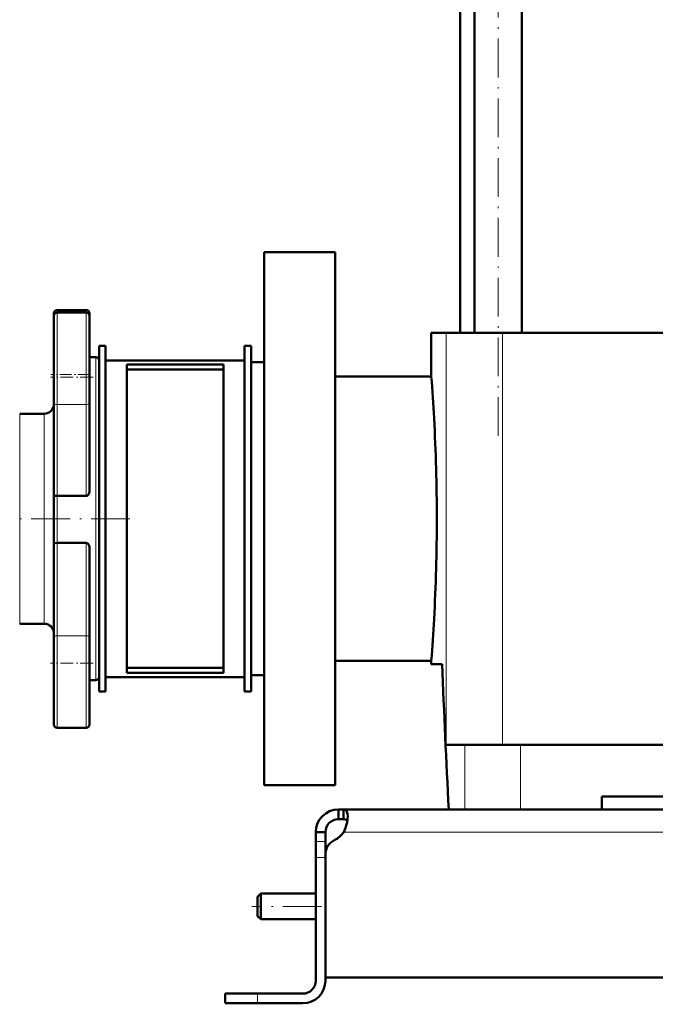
# Model space of a CAD drawing. Extents: x -1768 to 2122, y -1729 to 686.
# Tile 60 of 71: x 1384 to 1581, y -387 to -82. Entities that reach past the tile are written whole.
import ezdxf

# ---------------------------------------------------------------- set-up
doc = ezdxf.new("R2010")
doc.units = 0
doc.linetypes.add('DASHDOT', pattern=[18.5, 12, -3, 0.5, -3])

msp = doc.modelspace()

# ---------------------------------------------------------------- linework, layer by layer
at = {"color": 7, "linetype": 'DASHDOT', "lineweight": 18}
for p, q in [((1532.51, -210.91), (1532.51, 171.89)), ((1277.05, -236.51), (1421.05, -236.51)), ((1477.85, -356.51), (1456.25, -356.51))]:
    msp.add_line(p, q, dxfattribs=at)
at = {"color": 7, "lineweight": 50}
for p, q in [((1525.21, -179.01), (1525.21, 92.99)), ((1539.81, -179.01), (1539.81, 92.99)), ((1520.7, 76.99), (1520.7, -179.01)), ((1482.05, -154.01), (1460.05, -154.01)), ((1460.05, -236.51), (1460.05, -154.01)), ((1482.05, -154.01), (1482.05, -319.01)), ((1395.05, -172.93), (1395.05, -173.7)), ((1395.05, -173.7), (1395.05, -200.73)), ((1396.05, -171.93), (1405.05, -171.93)), ((1396.05, -172.7), (1405.05, -172.7)), ((1406.05, -173.85), (1406.05, -172.93)), ((1406.05, -192.7), (1406.05, -173.7)), ((1516.44, -179.01), (1511.8, -179.01)), ((1511.8, -192.51), (1511.8, -179.01)), ((1533.8, -179.01), (1516.44, -179.01)), ((1656.89, -179.01), (1533.8, -179.01)), ((1409.05, -183.01), (1411.05, -183.01)), ((1409.05, -290.01), (1409.05, -183.01)), ((1411.05, -290.01), (1411.05, -183.01)), ((1454.05, -183.01), (1456.05, -183.01)), ((1454.05, -290.01), (1454.05, -183.01)), ((1456.05, -290.01), (1456.05, -183.01)), ((1406.05, -186.51), (1408.05, -186.51)), ((1454.05, -187.51), (1411.05, -187.51)), ((1411.05, -187.51), (1411.05, -285.51)), ((1447.55, -188.76), (1417.55, -188.76)), ((1417.55, -188.76), (1417.55, -284.26)), ((1447.55, -188.76), (1447.55, -284.26)), ((1456.05, -188.11), (1456.05, -236.51)), ((1456.05, -188.11), (1460.05, -188.11)), ((1447.55, -190.3), (1417.55, -190.3)), ((1406.05, -200.73), (1406.05, -192.7)), ((1511.8, -192.51), (1482.05, -192.51)), ((1395.05, -229.32), (1395.05, -200.73)), ((1406.05, -200.73), (1406.05, -227.71)), ((1384.45, -204.01), (1392.05, -204.01)), ((1395.05, -229.32), (1395.05, -244.17)), ((1396.05, -229.47), (1405.05, -229.47)), ((1456.05, -236.51), (1456.05, -284.91)), ((1460.05, -319.01), (1460.05, -236.51)), ((1395.05, -273.19), (1395.05, -244.17)), ((1396.05, -244.03), (1405.05, -244.03)), ((1406.05, -245.76), (1406.05, -273.19)), ((1392.05, -269.01), (1384.45, -269.01)), ((1395.05, -273.19), (1395.05, -300.22)), ((1406.05, -281.22), (1406.05, -273.19)), ((1406.05, -300.22), (1406.05, -281.22)), ((1447.55, -282.72), (1417.55, -282.72)), ((1482.05, -280.51), (1511.8, -280.51)), ((1511.8, -281.51), (1511.8, -280.51)), ((1515.16, -281.51), (1511.8, -281.51)), ((1411.05, -285.51), (1454.05, -285.51)), ((1447.55, -284.26), (1417.55, -284.26)), ((1456.05, -284.91), (1460.05, -284.91)), ((1408.05, -286.51), (1406.05, -286.51)), ((1409.05, -290.01), (1411.05, -290.01)), ((1454.05, -290.01), (1456.05, -290.01)), ((1405.05, -301.22), (1396.05, -301.22)), ((1516.44, -306.51), (1522.16, -306.51)), ((1522.16, -306.51), (1539.37, -306.51)), ((1539.37, -306.51), (1672.73, -306.51)), ((1460.05, -319.01), (1482.05, -319.01)), ((1564.55, -326.51), (1564.55, -322.51)), ((1647.55, -322.51), (1564.55, -322.51)), ((1483.05, -326.51), (1484.59, -326.51)), ((1483.05, -326.51), (1483.05, -329.51)), ((1484.59, -326.51), (1484.59, -329.51)), ((1484.59, -326.51), (1606.05, -326.51)), ((1522.16, -326.51), (1517.21, -326.51)), ((1539.37, -326.51), (1522.16, -326.51)), ((1564.55, -326.51), (1539.37, -326.51)), ((1483.05, -329.51), (1484.59, -329.51)), ((1476.05, -333.51), (1479.05, -333.51)), ((1476.05, -333.51), (1476.05, -336.47)), ((1479.05, -336.47), (1479.05, -333.51)), ((1476.05, -336.47), (1476.05, -341.39)), ((1479.05, -336.47), (1479.05, -340.43)), ((1479.05, -378.51), (1479.05, -340.44)), ((1476.05, -379.51), (1476.05, -341.39)), ((1479.05, -379.51), (1479.05, -341.39)), ((1458.05, -353.51), (1459.05, -352.51)), ((1459.05, -352.51), (1459.05, -356.51)), ((1476.05, -352.51), (1459.05, -352.51)), ((1458.05, -353.51), (1458.05, -356.51)), ((1458.05, -356.51), (1458.05, -359.51)), ((1459.05, -356.51), (1459.05, -360.51)), ((1458.05, -359.51), (1459.05, -360.51)), ((1476.05, -360.51), (1459.05, -360.51)), ((1606.05, -378.51), (1479.05, -378.51)), ((1458.05, -383.51), (1448.05, -383.51)), ((1448.05, -383.51), (1448.05, -386.51)), ((1472.05, -383.51), (1458.05, -383.51)), ((1458.05, -386.51), (1448.05, -386.51)), ((1458.05, -386.51), (1472.05, -386.51))]:
    msp.add_line(p, q, dxfattribs=at)
at = {"color": 7, "lineweight": 18}
for p, q in [((1396.05, -172.7), (1396.05, -171.93)), ((1396.05, -201.16), (1396.05, -172.7)), ((1405.05, -171.93), (1405.05, -172.7)), ((1405.05, -172.7), (1405.05, -192.7)), ((1516.44, -179.01), (1516.44, -306.51)), ((1533.8, -179.01), (1533.8, -306.51)), ((1408.05, -186.51), (1408.05, -236.51)), ((1405.05, -192.7), (1405.05, -201.16)), ((1384.45, -236.51), (1384.45, -204.01)), ((1392.05, -204.01), (1392.05, -236.51)), ((1396.05, -201.16), (1396.05, -229.47)), ((1396.05, -201.16), (1405.05, -201.16)), ((1405.05, -229.47), (1405.05, -201.16)), ((1396.05, -244.03), (1396.05, -229.47)), ((1384.45, -269.01), (1384.45, -236.51)), ((1392.05, -236.51), (1392.05, -269.01)), ((1408.05, -236.51), (1408.05, -286.51)), ((1396.05, -244.03), (1396.05, -272.77)), ((1405.05, -272.77), (1405.05, -244.03)), ((1396.05, -301.22), (1396.05, -272.77)), ((1396.05, -272.77), (1405.05, -272.77)), ((1405.05, -272.77), (1405.05, -281.22)), ((1405.05, -281.22), (1405.05, -301.22)), ((1522.16, -306.51), (1522.16, -326.51)), ((1539.37, -326.51), (1539.37, -306.51)), ((1484.72, -333.51), (1606.05, -333.51)), ((1476.05, -336.47), (1479.05, -336.47)), ((1476.05, -341.39), (1479.05, -341.39)), ((1458.05, -383.51), (1458.05, -386.51))]:
    msp.add_line(p, q, dxfattribs=at)
at = {"color": 7, "linetype": 'DASHDOT', "lineweight": 18, "ltscale": 0.300012}
msp.add_line((1406.05, -191.93), (1394.05, -191.93), dxfattribs=at)
at = {"color": 7, "linetype": 'DASHDOT', "lineweight": 18, "ltscale": 0.330017}
for p, q in [((1407.15, -192.7), (1393.95, -192.7)), ((1407.15, -281.22), (1393.95, -281.22))]:
    msp.add_line(p, q, dxfattribs=at)
at = {"color": 7, "linetype": 'DASHDOT', "lineweight": 18, "ltscale": 0.090015}
msp.add_line((1479.35, -341.39), (1475.75, -341.39), dxfattribs=at)
at = {"color": 7, "linetype": 'DASHDOT', "lineweight": 18, "ltscale": 0.089999}
msp.add_line((1458.05, -386.81), (1458.05, -383.21), dxfattribs=at)
at = {"color": 7, "lineweight": 50}
for points in [[(1406.05, -227.71), (1406.02, -228.14), (1405.92, -228.57), (1405.74, -228.97), (1405.61, -229.16), (1405.46, -229.31), (1405.26, -229.43), (1405.05, -229.47)], [(1395.05, -229.32), (1395.06, -229.33), (1395.06, -229.33), (1395.08, -229.35), (1395.14, -229.38), (1395.38, -229.43), (1396.05, -229.47)], [(1396.05, -244.03), (1395.39, -244.06), (1395.15, -244.11), (1395.09, -244.13), (1395.07, -244.15), (1395.06, -244.16), (1395.05, -244.17)], [(1405.05, -244.03), (1405.27, -244.07), (1405.46, -244.18), (1405.62, -244.34), (1405.8, -244.61), (1405.92, -244.91), (1406, -245.23), (1406.05, -245.76)], [(1484.59, -326.51), (1484.84, -326.53), (1485.07, -326.59), (1485.34, -326.74), (1485.55, -326.97), (1485.72, -327.27), (1485.81, -327.56), (1485.88, -327.89), (1485.93, -328.66)], [(1485.93, -328.66), (1485.88, -329.54), (1485.73, -330.5), (1485.5, -331.49), (1485.17, -332.49), (1484.72, -333.51)], [(1484.59, -329.51), (1484.88, -329.53), (1485.14, -329.57), (1485.42, -329.68), (1485.65, -329.86), (1485.81, -330.1)]]:
    msp.add_lwpolyline(points, dxfattribs=at)
for centre, radius, start, end in [((1396.05, -172.93), 1, 90, 180), ((1396.05, -173.7), 1, 90, 180), ((1405.05, -172.93), 1, 0, 90), ((1405.05, -173.7), 1, 0, 90), ((1408.05, -187.51), 1, 0, 90), ((941.91, -236.86), 571.61, 3.1553, 4.45), ((1392.05, -201.01), 3, 270, 359.6969), ((948.2, -236.53), 565.31, 0.0023, 3.1573), ((948.2, -236.49), 565.31, 356.8428, 359.9977), ((941.87, -236.16), 571.65, 355.5501, 356.8446), ((1392.05, -272.01), 3, 0.3024, 90), ((5635.02, -116.29), 4123.18, 182.29661, 182.92258), ((1408.05, -285.51), 1, 270, 360), ((1396.05, -300.22), 1, 180, 270), ((1405.05, -300.22), 1, 270, 360), ((1483.05, -333.51), 7, 90, 180), ((1483.05, -333.51), 4, 90, 180), ((1478.93, -329.58), 7, 295.2697, 325.8717), ((1484.05, -340.44), 5, 115.2697, 180), ((1472.05, -379.51), 7, 270, 0), ((1472.05, -379.51), 4, 270, 0)]:
    msp.add_arc(centre, radius, start, end, dxfattribs=at)
at = {"color": 7, "lineweight": 18}
for centre, major_axis, start_param, end_param in [((1396.05, -200.73), (1, 0), 3.141593, 4.712389), ((1405.05, -200.73), (1, 0), 4.712389, 6.283185), ((1396.05, -273.19), (-1, 0), 4.712389, 6.283185), ((1405.05, -273.19), (1, 0), 0, 1.570796)]:
    msp.add_ellipse(centre, major_axis=major_axis, ratio=0.422618, start_param=start_param, end_param=end_param, dxfattribs=at)

doc.saveas('drawing.dxf')
